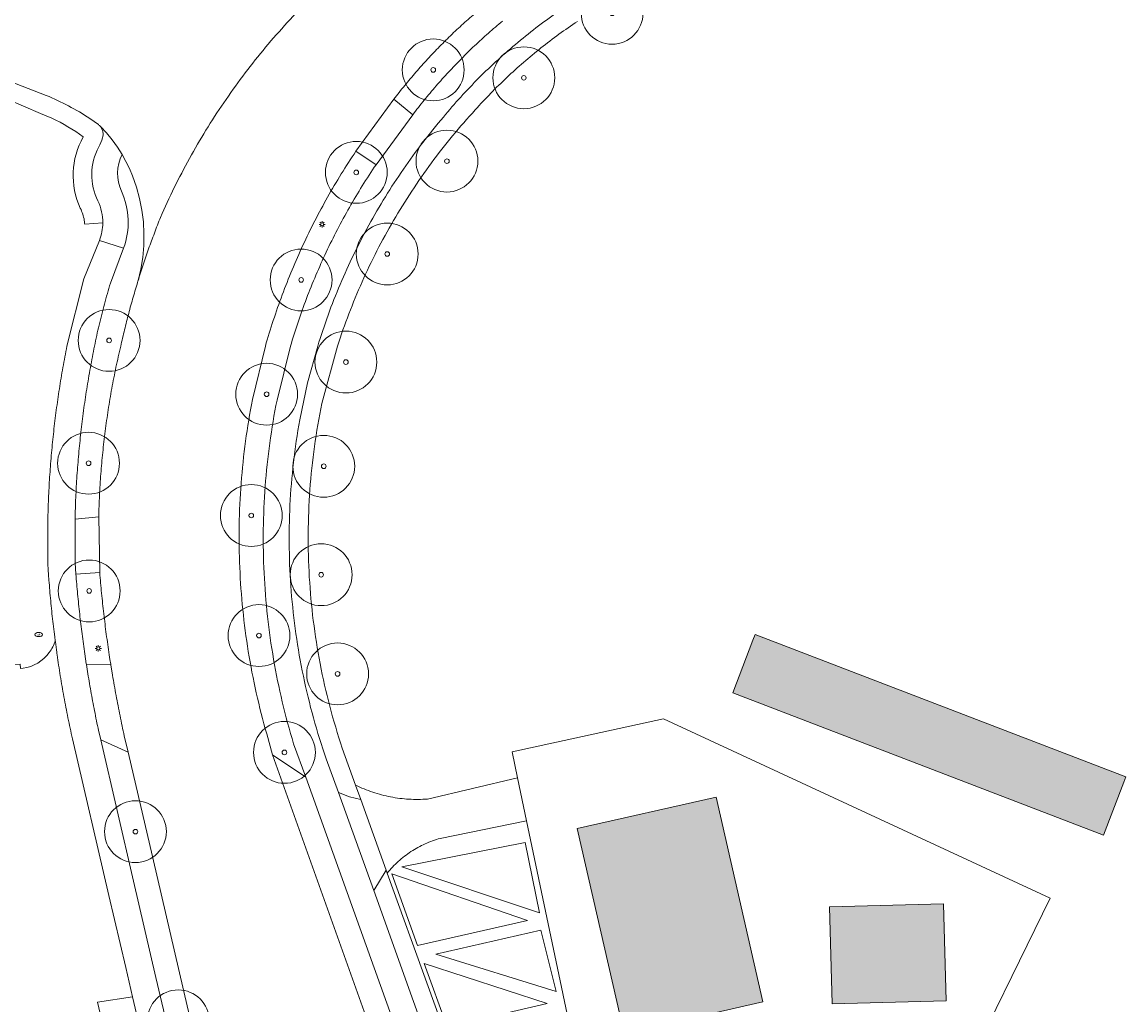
# Model space of a CAD drawing. Header units: metres. Extents: x 187482 to 189800, y 333582 to 335019.
# Tile 100 of 256: x 187647 to 187736, y 334447 to 334526. Entities that reach past the tile are written whole.
import ezdxf
from ezdxf.enums import TextEntityAlignment as Align

# ---------------------------------------------------------------- set-up
doc = ezdxf.new("R2010")
doc.units = ezdxf.units.M
doc.layers.get('0').update_dxf_attribs({"color": 252, "lineweight": 18})
for name, color, linetype, lineweight in [('B-WE-GR-BEPLANTING_CULTUUR_BODEMBEDEKKER-GV', 252, 'Continuous', 18), ('B-WE-GR-BEPLANTING_CULTUUR_HEESTERS-GV', 252, 'Continuous', 18), ('B-WE-GR-BOOM-S', 252, 'Continuous', 18), ('B-WE-GR-HAAG-G', 252, 'GR-HAAG1-SO', 18), ('B-WE-IE-MEUBILAIR-S', 252, 'Continuous', 18), ('B-WE-IE-TERREINAFSCHEIDING_KUNSTMATIG_HEKWERK-G', 252, 'IE-TERREINAFSCHEIDING_KUNSTMATIG-SO', 18), ('B-WE-OG-BEBOUWING-GV', 252, 'Continuous', 18), ('B-WE-OG-TERREIN_BEGROEID-GV', 252, 'Continuous', 18), ('B-WE-OG-TERREIN_ERF-GV', 252, 'Continuous', 18), ('B-WE-VH-GESLOTENVERHARDING_ASFALT-GV', 252, 'Continuous', 18), ('B-WE-VH-OPENVERHARDING_BETONSTRAATSTEEN-GV', 252, 'Continuous', 18), ('B-WE-VH-OPENVERHARDING_TEGEL-GV', 252, 'Continuous', 18)]:
    doc.layers.add(name, color=color, linetype=linetype, lineweight=lineweight)
doc.layers.add('B-WE-OG-BEBOUWING-V', color=7, linetype='Continuous', lineweight=18, true_color=0xf0f0f0)
doc.styles.add('NLCS-ISO', font='NLCS-ISO.ttf')
doc.linetypes.add('GR-HAAG1-SO', pattern='A,6,[176,NLCS.SHX,S=0.125,R=0,X=0,Y=0],-2', length=8)
doc.linetypes.add('IE-TERREINAFSCHEIDING_KUNSTMATIG-SO', pattern='A,4,[82,NLCS.SHX,S=0.75,R=90,X=0,Y=0],4,-2', length=10)

# ---------------------------------------------------------------- blocks, each defined once
blk = doc.blocks.new('SIE-MEUBILAIR_PAAL_LICHTMAST-SO')
for points in [[(-0.62, 0), (-1, 0)], [(-0.71, 0.71), (-0.44, 0.44)], [(0, 1), (0, 0.62)], [(0.44, 0.44), (0.71, 0.71)], [(1, 0), (0.62, 0)], [(-0.71, -0.71), (-0.44, -0.44)], [(0, -0.62), (0, -1)], [(0.44, -0.44), (0.71, -0.71)]]:
    blk.add_lwpolyline(points)
blk.add_circle((0, 0), 0.5)
blk = doc.blocks.new('SIE-MEUBILAIR_PUT_BRANDKRAAN-SO')
blk.add_ellipse((0, 0), major_axis=(1.25, 0), ratio=0.54)
at = {"style": 'NLCS-ISO'}
blk.add_text('bk', height=0.75, dxfattribs=at).set_placement((0.03, 0), align=Align.MIDDLE_CENTER)
blk = doc.blocks.new('SGR-BOOM_GBKN-SO')
at = {"color": 0, "linetype": 'ByBlock', "lineweight": 18}
for radius in [2, 0.15]:
    blk.add_circle((0, 0), radius, dxfattribs=at)

msp = doc.modelspace()

# ---------------------------------------------------------------- hatches: boundary and pattern name
at = {"layer": 'B-WE-OG-BEBOUWING-V'}
h = msp.add_hatch(color=256, dxfattribs=at)
h.dxf.hatch_style = 1
h.paths.add_polyline_path([(187706.806, 334446.978), (187703.051, 334463.535), (187691.793, 334460.982), (187695.606, 334444.402)], flags=16)
h.paths.add_polyline_path([(187734.373, 334460.459), (187736.013, 334464.736), (187736.181, 334465.175), (187706.19, 334476.678), (187706.022, 334476.239), (187704.381, 334471.961)], flags=17)
h = msp.add_hatch(color=256, dxfattribs=at)
h.dxf.hatch_style = 1
h.paths.add_polyline_path([(187721.441, 334454.909), (187712.201, 334454.656), (187712.416, 334446.806), (187721.656, 334447.059)], flags=17)

# ---------------------------------------------------------------- linework, layer by layer
at = {"layer": 'B-WE-GR-BEPLANTING_CULTUUR_BODEMBEDEKKER-GV', "flags": 128}
for points in [[(187687.716, 334461.615), (187680.73, 334460.19)], [(187693.608, 334433.54), (187687.716, 334461.615)], [(187676.446, 334457.383), (187683.07, 334439.045)]]:
    msp.add_lwpolyline(points, dxfattribs=at)
for points in [[(187677.619, 334457.895), (187687.596, 334459.858), (187688.768, 334454.181)], [(187678.9, 334451.528), (187676.803, 334457.324), (187687.79, 334453.544)], [(187680.372, 334450.824), (187688.863, 334452.769), (187690.107, 334447.821)], [(187681.279, 334444.95), (187679.428, 334450.068), (187689.365, 334446.849)]]:
    msp.add_lwpolyline(points, close=True, dxfattribs=at)
at = {"layer": 'B-WE-GR-BEPLANTING_CULTUUR_BODEMBEDEKKER-GV'}
for points in [[(187679.505, 334459.753, 0.018559), (187678.922, 334459.464)], [(187680.109, 334459.996, 0.021965), (187679.505, 334459.753)], [(187680.73, 334460.19, 0.019897), (187680.109, 334459.996)], [(187678.364, 334459.129, 0.019642), (187677.834, 334458.751)], [(187678.922, 334459.464, 0.019236), (187678.364, 334459.129)], [(187677.336, 334458.332, 0.02062), (187676.872, 334457.875)], [(187677.834, 334458.751, 0.018495), (187677.336, 334458.332)], [(187676.872, 334457.875, 0.019663), (187676.446, 334457.383)]]:
    msp.add_lwpolyline(points, format="xyb", dxfattribs=at)
at = {"layer": 'B-WE-GR-BEPLANTING_CULTUUR_HEESTERS-GV', "flags": 128}
for points in [[(187677.619, 334457.895), (187688.768, 334454.181), (187687.596, 334459.858)], [(187676.803, 334457.324), (187678.9, 334451.528), (187687.79, 334453.544)], [(187680.372, 334450.824), (187690.107, 334447.821), (187688.863, 334452.769)], [(187681.279, 334444.95), (187689.365, 334446.849), (187679.428, 334450.068)]]:
    msp.add_lwpolyline(points, close=True, dxfattribs=at)
at = {"layer": 'B-WE-GR-HAAG-G', "ltscale": 0.2, "flags": 128}
for points in [[(187687.596, 334459.858), (187677.619, 334457.895), (187688.768, 334454.181)], [(187688.863, 334452.769), (187680.372, 334450.824), (187690.107, 334447.821)]]:
    msp.add_lwpolyline(points, close=True, dxfattribs=at)
at = {"layer": 'B-WE-IE-TERREINAFSCHEIDING_KUNSTMATIG_HEKWERK-G', "ltscale": 0.2, "flags": 128}
for points in [[(187686.983, 334465.106), (187686.546, 334467.187), (187698.787, 334469.865), (187730.053, 334455.363), (187722.599, 334440.094), (187714.07, 334438.166), (187705.711, 334438.278), (187701.078, 334435.229), (187693.608, 334433.54)], [(187693.608, 334433.54), (187687.716, 334461.615), (187686.983, 334465.106)]]:
    msp.add_lwpolyline(points, dxfattribs=at)
at = {"layer": 'B-WE-OG-BEBOUWING-GV', "flags": 128}
for points in [[(187734.373, 334460.459), (187736.013, 334464.736), (187736.181, 334465.175), (187706.19, 334476.678), (187706.022, 334476.239), (187704.381, 334471.961)], [(187706.806, 334446.978), (187703.051, 334463.535), (187691.793, 334460.982), (187695.606, 334444.402)], [(187721.441, 334454.909), (187712.201, 334454.656), (187712.416, 334446.806), (187721.656, 334447.059)]]:
    msp.add_lwpolyline(points, close=True, dxfattribs=at)
at = {"layer": 'B-WE-OG-TERREIN_BEGROEID-GV'}
for points in [[(187683.784, 334527.132, 0.008122), (187682.72, 334526.202)], [(187682.72, 334526.202, 0.00752), (187681.685, 334525.24)], [(187684.62, 334525.319, -0.008448), (187685.761, 334526.296)], [(187681.685, 334525.24, 0.007506), (187680.68, 334524.246)], [(187683.512, 334524.304, -0.008013), (187684.62, 334525.319)], [(187680.68, 334524.246, 0.007512), (187679.706, 334523.221)], [(187682.438, 334523.254, -0.008484), (187683.512, 334524.304)], [(187679.706, 334523.221, 0.007466), (187678.765, 334522.167)], [(187681.399, 334522.169, -0.008471), (187682.438, 334523.254)], [(187678.765, 334522.167, 0.006975), (187677.856, 334521.084)], [(187680.396, 334521.051, -0.008017), (187681.399, 334522.169)], [(187677.856, 334521.084, 0.007952), (187676.982, 334519.974)], [(187679.43, 334519.9, -0.008092), (187680.396, 334521.051)], [(187678.503, 334518.718, -0.008001), (187679.43, 334519.9)], [(187655.007, 334515.504, 0.236502), (187654.954, 334512.54)], [(187673.908, 334515.77, 0.009914), (187672.726, 334513.936)], [(187674.427, 334512.972, -0.00953), (187675.535, 334514.681)], [(187672.726, 334513.936, 0.009433), (187671.618, 334512.056)], [(187654.954, 334512.54, -0.194797), (187655.125, 334507.925)], [(187673.385, 334511.222, -0.010105), (187674.427, 334512.972)], [(187671.618, 334512.056, 0.009655), (187670.584, 334510.135)], [(187672.412, 334509.433, -0.009445), (187673.385, 334511.222)], [(187670.584, 334510.135, 0.009634), (187669.627, 334508.174)], [(187671.508, 334507.608, -0.009881), (187672.412, 334509.433)], [(187669.627, 334508.174, 0.01005), (187668.747, 334506.177)], [(187670.675, 334505.749, -0.009422), (187671.508, 334507.608)], [(187668.747, 334506.177, 0.009872), (187667.947, 334504.147)], [(187655.896, 334503.969, -0.004837), (187656.286, 334505.278)], [(187669.915, 334503.86, -0.009485), (187670.675, 334505.749)], [(187654.057, 334505.1, 0.007754), (187653.574, 334503.414)], [(187655.533, 334502.653, -0.005333), (187655.896, 334503.969)], [(187667.947, 334504.147, 0.009559), (187667.227, 334502.087)], [(187669.228, 334501.942, -0.009773), (187669.915, 334503.86)], [(187653.574, 334503.414, 0.008853), (187653.145, 334501.714)], [(187655.197, 334501.33, -0.004441), (187655.533, 334502.653)], [(187653.145, 334501.714, 0.008595), (187652.77, 334500)], [(187667.227, 334502.087, 0.009702), (187666.589, 334500)], [(187668.615, 334500, -0.009784), (187669.228, 334501.942)], [(187654.888, 334500, -0.005325), (187655.197, 334501.33)], [(187652.77, 334500, 0.005788), (187652.436, 334498.27)], [(187654.506, 334498.299, -0.007093), (187654.888, 334500)], [(187652.436, 334498.27, 0.006342), (187652.141, 334496.532)], [(187654.169, 334496.588, -0.0063), (187654.506, 334498.299)], [(187652.141, 334496.532, 0.005699), (187651.885, 334494.789)], [(187653.878, 334494.868, -0.006409), (187654.169, 334496.588)], [(187665.547, 334495.691, 0.014586), (187664.988, 334492.322)], [(187666.945, 334492.17, -0.015631), (187667.529, 334495.634)], [(187651.885, 334494.789, 0.006264), (187651.668, 334493.04)], [(187653.633, 334493.142, -0.006408), (187653.878, 334494.868)], [(187651.668, 334493.04, 0.006269), (187651.491, 334491.287)], [(187653.434, 334491.41, -0.006399), (187653.633, 334493.142)], [(187664.988, 334492.322, 0.014746), (187664.63, 334488.926)], [(187666.575, 334488.677, -0.015498), (187666.945, 334492.17)], [(187651.491, 334491.287, 0.005701), (187651.353, 334489.53)], [(187653.281, 334489.673, -0.007477), (187653.434, 334491.41)], [(187651.353, 334489.53, 0.00623), (187651.254, 334487.77)], [(187653.174, 334487.933, -0.007443), (187653.281, 334489.673)], [(187664.63, 334488.926, 0.014641), (187664.472, 334485.515)], [(187666.42, 334485.168, -0.015112), (187666.575, 334488.677)], [(187651.254, 334487.77, 0.005124), (187651.195, 334486.009)], [(187653.113, 334486.19, -0.006283), (187653.174, 334487.933)], [(187664.472, 334485.515, 0.014643), (187664.516, 334482.1)], [(187666.482, 334481.656, -0.015371), (187666.42, 334485.168)], [(187664.516, 334482.1, 0.014688), (187664.762, 334478.694)], [(187651.262, 334481.577, 0.004344), (187651.403, 334479.958)], [(187653.341, 334480.024, -0.004224), (187653.192, 334481.689)], [(187666.76, 334478.154, -0.015413), (187666.482, 334481.656)], [(187651.403, 334479.958, 0.004347), (187651.57, 334478.341)], [(187653.519, 334478.362, -0.003569), (187653.341, 334480.024)], [(187664.762, 334478.694, 0.014744), (187665.208, 334475.308)], [(187651.57, 334478.341, 0.004275), (187651.765, 334476.727)], [(187653.725, 334476.704, -0.003564), (187653.519, 334478.362)], [(187667.252, 334474.676, -0.015461), (187666.76, 334478.154)], [(187651.765, 334476.727, 0.004267), (187651.986, 334475.117)], [(187653.96, 334475.049, -0.00423), (187653.725, 334476.704)], [(187665.208, 334475.308, 0.014877), (187665.854, 334471.955)], [(187667.957, 334471.235, -0.015411), (187667.252, 334474.676)], [(187665.854, 334471.955, 0.015054), (187666.696, 334468.645)], [(187668.873, 334467.844, -0.015257), (187667.957, 334471.235)]]:
    msp.add_lwpolyline(points, format="xyb", dxfattribs=at)
at = {"layer": 'B-WE-OG-TERREIN_BEGROEID-GV', "flags": 128}
for points in [[(187676.982, 334519.974), (187678.503, 334518.718)], [(187656.286, 334505.278), (187656.29, 334505.29), (187656.294, 334505.303), (187656.516, 334506.237), (187656.67, 334507.184), (187656.756, 334508.14), (187656.772, 334509.1), (187656.72, 334510.058), (187656.599, 334511.01), (187656.41, 334511.951), (187656.154, 334512.876), (187655.832, 334513.78), (187655.59, 334514.37), (187655.314, 334514.945), (187655.007, 334515.504)], [(187675.535, 334514.681), (187673.908, 334515.77)], [(187655.125, 334507.925), (187654.057, 334505.1)], [(187666.589, 334500), (187665.547, 334495.691)], [(187667.529, 334495.634), (187668.615, 334500)], [(187651.195, 334486.009), (187653.113, 334486.19)], [(187653.192, 334481.689), (187651.262, 334481.577)], [(187651.986, 334475.117), (187652.107, 334474.313), (187652.115, 334474.261), (187654.077, 334474.289), (187654.018, 334474.669), (187653.96, 334475.049)], [(187666.696, 334468.645), (187667.163, 334466.958), (187669.854, 334465.137), (187668.873, 334467.844)]]:
    msp.add_lwpolyline(points, dxfattribs=at)
msp.add_lwpolyline([(187657.455, 334458.727), (187655.488, 334467.158), (187653.268, 334468.162), (187655.925, 334456.728), (187657.736, 334448.935), (187660.197, 334438.496), (187660.931, 334435.373), (187661.141, 334434.423), (187661.3, 334433.374), (187661.444, 334432.317), (187661.492, 334431.67), (187661.476, 334430.749), (187661.404, 334429.811), (187661.319, 334429.078), (187664.115, 334429.89), (187663.937, 334430.942), (187660, 334447.818)], close=True, dxfattribs=at)
at = {"layer": 'B-WE-OG-TERREIN_ERF-GV', "flags": 128}
for points in [[(187649.321, 334518.437), (187648.409, 334518.825), (187645.646, 334519.999), (187642.915, 334521.056), (187628.839, 334526.505), (187624.01, 334530.125), (187620.189, 334532.977), (187607.772, 334537.744), (187583.896, 334475.917), (187583.992, 334475.068), (187586.67, 334469.176), (187588.411, 334469.966), (187592.955, 334471.484), (187646.746, 334474.283), (187646.783, 334473.942), (187646.991, 334473.961)], [(187653.44, 334509.976), (187651.978, 334509.875)], [(187650.538, 334500), (187651.899, 334505.446), (187653.179, 334508.559)], [(187672.415, 334500), (187671.157, 334495.374)], [(187649.085, 334481.08), (187649.054, 334481.498), (187649.025, 334481.916), (187648.994, 334482.391), (187648.997, 334486.143)], [(187649.59, 334476.181), (187649.549, 334476.496), (187649.497, 334476.911)], [(187649.603, 334476.08), (187649.59, 334476.181)], [(187646.991, 334473.961), (187646.783, 334473.942), (187646.746, 334474.283), (187592.955, 334471.484), (187588.411, 334469.966), (187586.67, 334469.176), (187583.992, 334475.068), (187560.282, 334464.768), (187563.039, 334458.631)], [(187649.744, 334475.05), (187649.73, 334475.15), (187649.716, 334475.25)], [(187679.697, 334463.38), (187686.983, 334465.106), (187686.546, 334467.187), (187698.787, 334469.865), (187730.053, 334455.363), (187722.599, 334440.094)], [(187653.58, 334444.556), (187653.023, 334446.955), (187655.845, 334447.392), (187655.295, 334449.749), (187653.933, 334455.587), (187650.979, 334468.258)], [(187672.803, 334467.5), (187673.883, 334464.5)]]:
    msp.add_lwpolyline(points, dxfattribs=at)
at = {"layer": 'B-WE-OG-TERREIN_ERF-GV'}
for points in [[(187691.832, 334526.272, 0.010626), (187690.331, 334525.23)], [(187690.331, 334525.23, 0.01018), (187688.876, 334524.125)], [(187688.876, 334524.125, 0.011281), (187687.469, 334522.959)], [(187687.469, 334522.959, 0.010904), (187686.113, 334521.735)], [(187686.113, 334521.735, 0.010456), (187684.81, 334520.455)], [(187684.81, 334520.455, 0.010058), (187683.563, 334519.12)], [(187683.563, 334519.12, 0.013697), (187681.731, 334517.018)], [(187651.853, 334516.931, 0.05053), (187649.321, 334518.437)], [(187651.622, 334511.173, -0.239844), (187651.853, 334516.931)], [(187681.731, 334517.018, 0.01356), (187680.015, 334514.821)], [(187680.015, 334514.821, 0.013136), (187678.421, 334512.534)], [(187678.421, 334512.534, 0.013838), (187676.952, 334510.164)], [(187651.944, 334510.165, 0.074168), (187651.622, 334511.173)], [(187651.978, 334509.875, 0.020409), (187651.944, 334510.165)], [(187653.179, 334508.559, 0.088212), (187653.44, 334509.976)], [(187676.952, 334510.164, 0.013312), (187675.613, 334507.719)], [(187675.613, 334507.719, 0.01348), (187674.409, 334505.205)], [(187674.409, 334505.205, 0.013519), (187673.342, 334502.629)], [(187673.342, 334502.629, 0.013392), (187672.415, 334500)], [(187650.214, 334498.285, -0.005949), (187650.538, 334500)], [(187649.928, 334496.564, -0.005936), (187650.214, 334498.285)], [(187649.679, 334494.837, -0.005187), (187649.928, 334496.564)], [(187649.467, 334493.105, -0.005828), (187649.679, 334494.837)], [(187671.157, 334495.374, 0.016345), (187670.558, 334491.895)], [(187649.293, 334491.369, -0.005703), (187649.467, 334493.105)], [(187670.558, 334491.895, 0.016546), (187670.188, 334488.384)], [(187649.157, 334489.629, -0.005712), (187649.293, 334491.369)], [(187649.058, 334487.887, -0.006294), (187649.157, 334489.629)], [(187670.188, 334488.384, 0.016169), (187670.049, 334484.857)], [(187648.997, 334486.143, -0.005154), (187649.058, 334487.887)], [(187670.049, 334484.857, 0.016148), (187670.142, 334481.328)], [(187670.142, 334481.328, 0.01621), (187670.465, 334477.813)], [(187649.152, 334480.245, -0.003474), (187649.085, 334481.08)], [(187649.227, 334479.41, -0.003457), (187649.152, 334480.245)], [(187649.309, 334478.577, -0.002495), (187649.227, 334479.41)], [(187649.399, 334477.744, -0.002501), (187649.309, 334478.577)], [(187649.497, 334476.911, -0.002507), (187649.399, 334477.744)], [(187670.465, 334477.813, 0.016673), (187671.019, 334474.327)], [(187649.11, 334475.221, 0.085833), (187649.59, 334476.181)], [(187649.59, 334476.181, -0.085833), (187649.11, 334475.221)], [(187649.716, 334475.25, -0.003549), (187649.603, 334476.08)], [(187646.991, 334473.961, 0.202652), (187649.11, 334475.221)], [(187649.11, 334475.221, -0.202652), (187646.991, 334473.961)], [(187650.005, 334473.344, -0.00533), (187649.744, 334475.05)], [(187671.019, 334474.327, 0.016837), (187671.799, 334470.884)], [(187650.297, 334471.642, -0.004762), (187650.005, 334473.344)], [(187650.622, 334469.947, -0.004092), (187650.297, 334471.642)], [(187671.799, 334470.884, 0.016499), (187672.803, 334467.5)], [(187650.979, 334468.258, -0.004087), (187650.622, 334469.947)], [(187673.883, 334464.5, 0.017344), (187674.566, 334464.192)], [(187674.566, 334464.192, 0.017359), (187675.267, 334463.93)], [(187675.267, 334463.93, 0.016875), (187675.985, 334463.716)], [(187675.985, 334463.716, 0.016223), (187676.715, 334463.55)], [(187676.715, 334463.55, 0.017556), (187677.455, 334463.433)], [(187677.455, 334463.433, 0.016096), (187678.2, 334463.365)], [(187678.2, 334463.365, 0.017378), (187678.949, 334463.348)], [(187678.949, 334463.348, 0.016013), (187679.697, 334463.38)]]:
    msp.add_lwpolyline(points, format="xyb", dxfattribs=at)
at = {"layer": 'B-WE-OG-TERREIN_ERF-GV', "flags": 128}
for points in [[(187734.373, 334460.459), (187704.381, 334471.961), (187706.022, 334476.239), (187706.19, 334476.678), (187736.181, 334465.175), (187736.013, 334464.736)], [(187730.053, 334455.363), (187698.787, 334469.865), (187686.546, 334467.187), (187686.983, 334465.106), (187687.716, 334461.615), (187693.608, 334433.54), (187700.91, 334435.29), (187705.527, 334438.242), (187715.938, 334438.237), (187718.252, 334438.852), (187722.599, 334440.094)], [(187695.606, 334444.402), (187691.793, 334460.982), (187703.051, 334463.535), (187706.806, 334446.978)], [(187712.201, 334454.656), (187721.441, 334454.909), (187721.656, 334447.059), (187712.416, 334446.806)]]:
    msp.add_lwpolyline(points, close=True, dxfattribs=at)
at = {"layer": 'B-WE-VH-GESLOTENVERHARDING_ASFALT-GV'}
for points in [[(187669.958, 334527.849, 0.011482), (187668.132, 334525.93)], [(187682.72, 334526.202, -0.008122), (187683.784, 334527.132)], [(187668.132, 334525.93, 0.011505), (187666.397, 334523.928)], [(187681.685, 334525.24, -0.00752), (187682.72, 334526.202)], [(187680.68, 334524.246, -0.007506), (187681.685, 334525.24)], [(187679.706, 334523.221, -0.007512), (187680.68, 334524.246)], [(187666.397, 334523.928, 0.011259), (187664.758, 334521.847)], [(187678.765, 334522.167, -0.007466), (187679.706, 334523.221)], [(187664.758, 334521.847, 0.011543), (187663.218, 334519.692)], [(187677.856, 334521.084, -0.006975), (187678.765, 334522.167)], [(187676.982, 334519.974, -0.007952), (187677.856, 334521.084)], [(187663.218, 334519.692, 0.011726), (187661.78, 334517.467)], [(187661.78, 334517.467, 0.011658), (187660.447, 334515.178)], [(187660.447, 334515.178, 0.011643), (187659.223, 334512.829)], [(187672.726, 334513.936, -0.009914), (187673.908, 334515.77)], [(187671.618, 334512.056, -0.009433), (187672.726, 334513.936)], [(187659.223, 334512.829, 0.011493), (187658.109, 334510.425)], [(187670.584, 334510.135, -0.009655), (187671.618, 334512.056)], [(187658.109, 334510.425, 0.005573), (187657.614, 334509.152)], [(187669.627, 334508.174, -0.009634), (187670.584, 334510.135)], [(187657.614, 334509.152, 0.005319), (187657.145, 334507.87)], [(187668.747, 334506.177, -0.01005), (187669.627, 334508.174)], [(187657.145, 334507.87, 0.005323), (187656.702, 334506.578)], [(187656.702, 334506.578, 0.004952), (187656.294, 334505.303)], [(187667.947, 334504.147, -0.009872), (187668.747, 334506.177)], [(187656.286, 334505.278, 0.004837), (187655.896, 334503.969)], [(187655.896, 334503.969, 0.005333), (187655.533, 334502.653)], [(187667.227, 334502.087, -0.009559), (187667.947, 334504.147)], [(187655.533, 334502.653, 0.004441), (187655.197, 334501.33)], [(187666.589, 334500, -0.009702), (187667.227, 334502.087)], [(187655.197, 334501.33, 0.005325), (187654.888, 334500)], [(187654.888, 334500, 0.007093), (187654.506, 334498.299)], [(187654.506, 334498.299, 0.0063), (187654.169, 334496.588)], [(187654.169, 334496.588, 0.006409), (187653.878, 334494.868)], [(187664.988, 334492.322, -0.014586), (187665.547, 334495.691)], [(187653.878, 334494.868, 0.006408), (187653.633, 334493.142)], [(187653.633, 334493.142, 0.006399), (187653.434, 334491.41)], [(187664.63, 334488.926, -0.014746), (187664.988, 334492.322)], [(187653.434, 334491.41, 0.007477), (187653.281, 334489.673)], [(187653.281, 334489.673, 0.007443), (187653.174, 334487.933)], [(187664.472, 334485.515, -0.014641), (187664.63, 334488.926)], [(187653.174, 334487.933, 0.006283), (187653.113, 334486.19)], [(187664.516, 334482.1, -0.014643), (187664.472, 334485.515)], [(187664.762, 334478.694, -0.014688), (187664.516, 334482.1)], [(187653.192, 334481.689, 0.004224), (187653.341, 334480.024)], [(187653.341, 334480.024, 0.003569), (187653.519, 334478.362)], [(187665.208, 334475.308, -0.014744), (187664.762, 334478.694)], [(187653.519, 334478.362, 0.003564), (187653.725, 334476.704)], [(187653.725, 334476.704, 0.00423), (187653.96, 334475.049)], [(187665.854, 334471.955, -0.014877), (187665.208, 334475.308)], [(187654.223, 334473.399, 0.004332), (187654.514, 334471.753)], [(187654.514, 334471.753, 0.004341), (187654.833, 334470.113)], [(187666.696, 334468.645, -0.015054), (187665.854, 334471.955)], [(187654.833, 334470.113, 0.004221), (187655.18, 334468.478)]]:
    msp.add_lwpolyline(points, format="xyb", dxfattribs=at)
at = {"layer": 'B-WE-VH-GESLOTENVERHARDING_ASFALT-GV', "flags": 128}
for points in [[(187673.908, 334515.77), (187676.982, 334519.974)], [(187656.294, 334505.303), (187656.29, 334505.29), (187656.286, 334505.278)], [(187665.547, 334495.691), (187666.589, 334500)], [(187653.113, 334486.19), (187653.192, 334481.689)], [(187653.96, 334475.049), (187654.018, 334474.669), (187654.077, 334474.289), (187654.088, 334474.223), (187654.223, 334473.399)], [(187667.163, 334466.958), (187666.696, 334468.645)], [(187655.18, 334468.478), (187655.488, 334467.158), (187657.455, 334458.727), (187660, 334447.818), (187663.937, 334430.942)], [(187676.872, 334439.791), (187667.163, 334466.958)]]:
    msp.add_lwpolyline(points, dxfattribs=at)
at = {"layer": 'B-WE-VH-OPENVERHARDING_BETONSTRAATSTEEN-GV', "flags": 128}
for points in [[(187629.765, 334527.69), (187648.863, 334520.29)], [(187652.395, 334518.423), (187653.087, 334517.922)], [(187655.007, 334515.504), (187654.622, 334516.112), (187654.198, 334516.695), (187653.737, 334517.248), (187653.242, 334517.771)], [(187653.242, 334517.771), (187653.737, 334517.248), (187654.198, 334516.695), (187654.622, 334516.112), (187655.007, 334515.504), (187655.314, 334514.945), (187655.59, 334514.37), (187655.832, 334513.78), (187656.154, 334512.876), (187656.41, 334511.951), (187656.599, 334511.01), (187656.72, 334510.058), (187656.772, 334509.1), (187656.756, 334508.14), (187656.67, 334507.184), (187656.516, 334506.237), (187656.294, 334505.303)], [(187654.057, 334505.1), (187655.125, 334507.925), (187653.179, 334508.559), (187651.899, 334505.446), (187650.538, 334500)], [(187653.179, 334508.559), (187655.125, 334507.925)], [(187648.997, 334486.143), (187648.994, 334482.391), (187649.025, 334481.916), (187649.054, 334481.498), (187649.085, 334481.08)], [(187651.262, 334481.577), (187651.196, 334482.478), (187651.195, 334486.009)], [(187649.497, 334476.911), (187649.549, 334476.496), (187649.59, 334476.181), (187649.603, 334476.08)], [(187649.716, 334475.25), (187649.73, 334475.15), (187649.744, 334475.05)], [(187652.234, 334473.511), (187652.174, 334473.886), (187652.115, 334474.261), (187652.107, 334474.313), (187651.986, 334475.117)], [(187654.223, 334473.399), (187654.088, 334474.223), (187654.077, 334474.289), (187652.115, 334474.261), (187652.174, 334473.886), (187652.234, 334473.511)], [(187653.138, 334468.72), (187653.268, 334468.162), (187655.488, 334467.158), (187655.18, 334468.478)], [(187660.197, 334438.496), (187657.736, 334448.935), (187655.925, 334456.728), (187653.268, 334468.162), (187653.138, 334468.72)], [(187650.979, 334468.258), (187653.933, 334455.587), (187655.295, 334449.749), (187655.845, 334447.392), (187656.404, 334444.992)], [(187680.73, 334460.19), (187687.716, 334461.615), (187686.983, 334465.106), (187679.697, 334463.38)], [(187673.883, 334464.5), (187674.3, 334463.342), (187676.362, 334457.617), (187676.446, 334457.383)]]:
    msp.add_lwpolyline(points, dxfattribs=at)
at = {"layer": 'B-WE-VH-OPENVERHARDING_BETONSTRAATSTEEN-GV'}
for points in [[(187668.132, 334525.93, -0.011482), (187669.958, 334527.849)], [(187666.397, 334523.928, -0.011505), (187668.132, 334525.93)], [(187664.758, 334521.847, -0.011259), (187666.397, 334523.928)], [(187663.218, 334519.692, -0.011543), (187664.758, 334521.847)], [(187648.863, 334520.29, -0.045688), (187652.395, 334518.423)], [(187661.78, 334517.467, -0.011726), (187663.218, 334519.692)], [(187653.087, 334517.922, -0.058814), (187653.242, 334517.771)], [(187653.242, 334517.771, -0.259566), (187653.41, 334516.844)], [(187653.41, 334516.844, -0.064615), (187653.115, 334516.117)], [(187660.447, 334515.178, -0.011658), (187661.78, 334517.467)], [(187653.115, 334516.117, 0.245368), (187653.049, 334511.748)], [(187654.954, 334512.54, -0.236502), (187655.007, 334515.504)], [(187659.223, 334512.829, -0.011643), (187660.447, 334515.178)], [(187655.125, 334507.925, 0.194797), (187654.954, 334512.54)], [(187658.109, 334510.425, -0.011493), (187659.223, 334512.829)], [(187653.049, 334511.748, -0.109923), (187653.44, 334509.976)], [(187653.44, 334509.976, -0.088212), (187653.179, 334508.559)], [(187657.614, 334509.152, -0.005573), (187658.109, 334510.425)], [(187657.145, 334507.87, -0.005319), (187657.614, 334509.152)], [(187656.702, 334506.578, -0.005323), (187657.145, 334507.87)], [(187656.294, 334505.303, -0.004952), (187656.702, 334506.578)], [(187653.574, 334503.414, -0.007754), (187654.057, 334505.1)], [(187653.145, 334501.714, -0.008853), (187653.574, 334503.414)], [(187652.77, 334500, -0.008595), (187653.145, 334501.714)], [(187650.538, 334500, 0.005949), (187650.214, 334498.285)], [(187652.436, 334498.27, -0.005788), (187652.77, 334500)], [(187650.214, 334498.285, 0.005936), (187649.928, 334496.564)], [(187652.141, 334496.532, -0.006342), (187652.436, 334498.27)], [(187649.928, 334496.564, 0.005187), (187649.679, 334494.837)], [(187651.885, 334494.789, -0.005699), (187652.141, 334496.532)], [(187649.679, 334494.837, 0.005828), (187649.467, 334493.105)], [(187651.668, 334493.04, -0.006264), (187651.885, 334494.789)], [(187649.467, 334493.105, 0.005703), (187649.293, 334491.369)], [(187651.491, 334491.287, -0.006269), (187651.668, 334493.04)], [(187649.293, 334491.369, 0.005712), (187649.157, 334489.629)], [(187651.353, 334489.53, -0.005701), (187651.491, 334491.287)], [(187649.157, 334489.629, 0.006294), (187649.058, 334487.887)], [(187651.254, 334487.77, -0.00623), (187651.353, 334489.53)], [(187649.058, 334487.887, 0.005154), (187648.997, 334486.143)], [(187651.195, 334486.009, -0.005124), (187651.254, 334487.77)], [(187651.403, 334479.958, -0.004344), (187651.262, 334481.577)], [(187649.085, 334481.08, 0.003474), (187649.152, 334480.245)], [(187649.152, 334480.245, 0.003457), (187649.227, 334479.41)], [(187649.227, 334479.41, 0.002495), (187649.309, 334478.577)], [(187651.57, 334478.341, -0.004347), (187651.403, 334479.958)], [(187649.309, 334478.577, 0.002501), (187649.399, 334477.744)], [(187649.399, 334477.744, 0.002507), (187649.497, 334476.911)], [(187651.765, 334476.727, -0.004275), (187651.57, 334478.341)], [(187651.986, 334475.117, -0.004267), (187651.765, 334476.727)], [(187649.603, 334476.08, 0.003549), (187649.716, 334475.25)], [(187649.744, 334475.05, 0.00533), (187650.005, 334473.344)], [(187650.005, 334473.344, 0.004762), (187650.297, 334471.642)], [(187652.234, 334473.511, 0.004453), (187652.509, 334471.909)], [(187652.509, 334471.909, -0.004453), (187652.234, 334473.511)], [(187654.514, 334471.753, -0.004332), (187654.223, 334473.399)], [(187650.297, 334471.642, 0.004092), (187650.622, 334469.947)], [(187652.509, 334471.909, 0.004347), (187652.81, 334470.312)], [(187652.81, 334470.312, -0.004347), (187652.509, 334471.909)], [(187654.833, 334470.113, -0.004341), (187654.514, 334471.753)], [(187650.622, 334469.947, 0.004087), (187650.979, 334468.258)], [(187652.81, 334470.312, 0.003864), (187653.138, 334468.72)], [(187653.138, 334468.72, -0.003864), (187652.81, 334470.312)], [(187655.18, 334468.478, -0.004221), (187654.833, 334470.113)], [(187674.566, 334464.192, -0.017344), (187673.883, 334464.5)], [(187675.267, 334463.93, -0.017359), (187674.566, 334464.192)], [(187675.985, 334463.716, -0.016875), (187675.267, 334463.93)], [(187676.715, 334463.55, -0.016223), (187675.985, 334463.716)], [(187677.455, 334463.433, -0.017556), (187676.715, 334463.55)], [(187678.2, 334463.365, -0.016096), (187677.455, 334463.433)], [(187678.949, 334463.348, -0.017378), (187678.2, 334463.365)], [(187679.697, 334463.38, -0.016013), (187678.949, 334463.348)], [(187678.922, 334459.464, -0.018559), (187679.505, 334459.753)], [(187679.505, 334459.753, -0.021965), (187680.109, 334459.996)], [(187680.109, 334459.996, -0.019897), (187680.73, 334460.19)], [(187677.834, 334458.751, -0.019642), (187678.364, 334459.129)], [(187678.364, 334459.129, -0.019236), (187678.922, 334459.464)], [(187676.872, 334457.875, -0.02062), (187677.336, 334458.332)], [(187677.336, 334458.332, -0.018495), (187677.834, 334458.751)], [(187676.446, 334457.383, -0.019663), (187676.872, 334457.875)]]:
    msp.add_lwpolyline(points, format="xyb", dxfattribs=at)
at = {"layer": 'B-WE-VH-OPENVERHARDING_BETONSTRAATSTEEN-GV', "flags": 128}
for points in [[(187678.503, 334518.718), (187676.982, 334519.974), (187673.908, 334515.77), (187675.535, 334514.681)], [(187653.113, 334486.19), (187651.195, 334486.009), (187651.196, 334482.478), (187651.262, 334481.577), (187653.192, 334481.689)], [(187676.872, 334439.791), (187678.085, 334442.195), (187669.854, 334465.137), (187667.163, 334466.958)], [(187674.3, 334463.342), (187673.384, 334463.567), (187672.49, 334463.894), (187675.353, 334455.988), (187676.362, 334457.617)], [(187656.404, 334444.992), (187655.845, 334447.392), (187653.023, 334446.955), (187653.58, 334444.556)]]:
    msp.add_lwpolyline(points, close=True, dxfattribs=at)
at = {"layer": 'B-WE-VH-OPENVERHARDING_TEGEL-GV', "flags": 128}
for points in [[(187555.192, 334549.655), (187584.342, 334545.959), (187587.879, 334545.152), (187592.571, 334543.607), (187597.184, 334541.838), (187607.772, 334537.744), (187620.189, 334532.977), (187624.01, 334530.125), (187628.839, 334526.505), (187642.915, 334521.056), (187645.646, 334519.999), (187648.409, 334518.825), (187649.321, 334518.437)], [(187648.863, 334520.29), (187629.765, 334527.69)], [(187678.503, 334518.718), (187675.535, 334514.681)], [(187653.087, 334517.922), (187652.395, 334518.423)], [(187651.978, 334509.875), (187653.44, 334509.976)], [(187668.615, 334500), (187667.529, 334495.634)], [(187670.817, 334500), (187670.002, 334497.041), (187669.363, 334494.04)], [(187669.363, 334494.04), (187670.002, 334497.041), (187670.817, 334500)], [(187671.157, 334495.374), (187672.415, 334500)], [(187668.873, 334467.844), (187669.854, 334465.137), (187678.085, 334442.195), (187679.698, 334437.729), (187680.152, 334436.733), (187680.609, 334435.893), (187681.118, 334435.043), (187681.443, 334434.546), (187683.422, 334435.116), (187682.976, 334435.756), (187682.579, 334436.412), (187682.207, 334437.149), (187681.787, 334438.03), (187675.353, 334455.988), (187672.49, 334463.894), (187671.503, 334466.622)], [(187671.503, 334466.622), (187672.49, 334463.894), (187673.384, 334463.567), (187674.3, 334463.342), (187673.883, 334464.5), (187672.803, 334467.5)]]:
    msp.add_lwpolyline(points, dxfattribs=at)
at = {"layer": 'B-WE-VH-OPENVERHARDING_TEGEL-GV'}
for points in [[(187690.419, 334527.151, 0.012087), (187688.686, 334525.904)], [(187688.686, 334525.904, -0.012087), (187690.419, 334527.151)], [(187685.761, 334526.296, 0.008448), (187684.62, 334525.319)], [(187688.686, 334525.904, 0.011993), (187687.012, 334524.578)], [(187687.012, 334524.578, -0.011993), (187688.686, 334525.904)], [(187690.331, 334525.23, -0.010626), (187691.832, 334526.272)], [(187684.62, 334525.319, 0.008013), (187683.512, 334524.304)], [(187688.876, 334524.125, -0.01018), (187690.331, 334525.23)], [(187683.512, 334524.304, 0.008484), (187682.438, 334523.254)], [(187687.012, 334524.578, 0.01163), (187685.402, 334523.175)], [(187685.402, 334523.175, -0.01163), (187687.012, 334524.578)], [(187687.469, 334522.959, -0.011281), (187688.876, 334524.125)], [(187682.438, 334523.254, 0.008471), (187681.399, 334522.169)], [(187685.402, 334523.175, 0.011595), (187683.859, 334521.699)], [(187683.859, 334521.699, -0.011595), (187685.402, 334523.175)], [(187686.113, 334521.735, -0.010904), (187687.469, 334522.959)], [(187681.399, 334522.169, 0.008017), (187680.396, 334521.051)], [(187683.859, 334521.699, 0.011594), (187682.387, 334520.152)], [(187682.387, 334520.152, -0.011594), (187683.859, 334521.699)], [(187684.81, 334520.455, -0.010456), (187686.113, 334521.735)], [(187680.396, 334521.051, 0.008092), (187679.43, 334519.9)], [(187683.563, 334519.12, -0.010058), (187684.81, 334520.455)], [(187652.395, 334518.423, 0.045688), (187648.863, 334520.29)], [(187679.43, 334519.9, 0.008001), (187678.503, 334518.718)], [(187682.387, 334520.152, 0.011939), (187680.988, 334518.539)], [(187680.988, 334518.539, -0.011939), (187682.387, 334520.152)], [(187681.731, 334517.018, -0.013697), (187683.563, 334519.12)], [(187649.321, 334518.437, -0.05053), (187651.853, 334516.931)], [(187653.242, 334517.771, 0.058814), (187653.087, 334517.922)], [(187653.41, 334516.844, 0.259566), (187653.242, 334517.771)], [(187680.988, 334518.539, 0.012558), (187679.314, 334516.47)], [(187679.314, 334516.47, -0.012558), (187680.988, 334518.539)], [(187651.853, 334516.931, 0.239844), (187651.622, 334511.173)], [(187653.115, 334516.117, 0.064615), (187653.41, 334516.844)], [(187680.015, 334514.821, -0.01356), (187681.731, 334517.018)], [(187653.049, 334511.748, -0.245368), (187653.115, 334516.117)], [(187679.314, 334516.47, 0.012928), (187677.748, 334514.318)], [(187677.748, 334514.318, -0.012928), (187679.314, 334516.47)], [(187675.535, 334514.681, 0.00953), (187674.427, 334512.972)], [(187677.748, 334514.318, 0.012823), (187676.293, 334512.09)], [(187676.293, 334512.09, -0.012823), (187677.748, 334514.318)], [(187678.421, 334512.534, -0.013136), (187680.015, 334514.821)], [(187674.427, 334512.972, 0.010105), (187673.385, 334511.222)], [(187676.952, 334510.164, -0.013838), (187678.421, 334512.534)], [(187653.44, 334509.976, 0.109923), (187653.049, 334511.748)], [(187676.293, 334512.09, 0.012442), (187674.954, 334509.79)], [(187674.954, 334509.79, -0.012442), (187676.293, 334512.09)], [(187651.622, 334511.173, -0.074168), (187651.944, 334510.165)], [(187673.385, 334511.222, 0.009445), (187672.412, 334509.433)], [(187651.944, 334510.165, -0.020409), (187651.978, 334509.875)], [(187674.954, 334509.79, 0.012603), (187673.734, 334507.425)], [(187673.734, 334507.425, -0.012603), (187674.954, 334509.79)], [(187675.613, 334507.719, -0.013312), (187676.952, 334510.164)], [(187672.412, 334509.433, 0.009881), (187671.508, 334507.608)], [(187671.508, 334507.608, 0.009422), (187670.675, 334505.749)], [(187673.734, 334507.425, 0.013125), (187672.636, 334505.001)], [(187672.636, 334505.001, -0.013125), (187673.734, 334507.425)], [(187674.409, 334505.205, -0.01348), (187675.613, 334507.719)], [(187670.675, 334505.749, 0.009485), (187669.915, 334503.86)], [(187672.636, 334505.001, 0.013186), (187671.663, 334502.523)], [(187671.663, 334502.523, -0.013186), (187672.636, 334505.001)], [(187673.342, 334502.629, -0.013519), (187674.409, 334505.205)], [(187669.915, 334503.86, 0.009773), (187669.228, 334501.942)], [(187672.415, 334500, -0.013392), (187673.342, 334502.629)], [(187669.228, 334501.942, 0.009784), (187668.615, 334500)], [(187671.663, 334502.523, 0.012716), (187670.817, 334500)], [(187670.817, 334500, -0.012716), (187671.663, 334502.523)], [(187667.529, 334495.634, 0.015631), (187666.945, 334492.17)], [(187670.558, 334491.895, -0.016345), (187671.157, 334495.374)], [(187669.363, 334494.04, 0.015712), (187668.861, 334490.602)], [(187668.861, 334490.602, -0.015712), (187669.363, 334494.04)], [(187666.945, 334492.17, 0.015498), (187666.575, 334488.677)], [(187670.188, 334488.384, -0.016546), (187670.558, 334491.895)], [(187668.861, 334490.602, 0.015607), (187668.579, 334487.139)], [(187668.579, 334487.139, -0.015607), (187668.861, 334490.602)], [(187666.575, 334488.677, 0.015112), (187666.42, 334485.168)], [(187670.049, 334484.857, -0.016169), (187670.188, 334488.384)], [(187668.579, 334487.139, 0.015827), (187668.518, 334483.665)], [(187668.518, 334483.665, -0.015827), (187668.579, 334487.139)], [(187666.42, 334485.168, 0.015371), (187666.482, 334481.656)], [(187670.142, 334481.328, -0.016148), (187670.049, 334484.857)], [(187668.518, 334483.665, 0.016139), (187668.678, 334480.194)], [(187668.678, 334480.194, -0.016139), (187668.518, 334483.665)], [(187666.482, 334481.656, 0.015413), (187666.76, 334478.154)], [(187670.465, 334477.813, -0.01621), (187670.142, 334481.328)], [(187668.678, 334480.194, 0.015636), (187669.058, 334476.74)], [(187669.058, 334476.74, -0.015636), (187668.678, 334480.194)], [(187666.76, 334478.154, 0.015461), (187667.252, 334474.676)], [(187671.019, 334474.327, -0.016673), (187670.465, 334477.813)], [(187669.058, 334476.74, 0.015807), (187669.658, 334473.318)], [(187669.658, 334473.318, -0.015807), (187669.058, 334476.74)], [(187667.252, 334474.676, 0.015411), (187667.957, 334471.235)], [(187671.799, 334470.884, -0.016837), (187671.019, 334474.327)], [(187669.658, 334473.318, 0.015987), (187670.474, 334469.941)], [(187670.474, 334469.941, -0.015987), (187669.658, 334473.318)], [(187667.957, 334471.235, 0.015257), (187668.873, 334467.844)], [(187672.803, 334467.5, -0.016499), (187671.799, 334470.884)], [(187670.474, 334469.941, 0.016017), (187671.503, 334466.622)], [(187671.503, 334466.622, -0.016017), (187670.474, 334469.941)]]:
    msp.add_lwpolyline(points, format="xyb", dxfattribs=at)
at = {"layer": 'B-WE-VH-OPENVERHARDING_TEGEL-GV', "flags": 128}
msp.add_lwpolyline([(187676.446, 334457.383), (187676.362, 334457.617), (187675.353, 334455.988), (187681.787, 334438.03), (187682.207, 334437.149), (187682.579, 334436.412), (187682.976, 334435.756), (187683.422, 334435.116), (187684.613, 334435.819), (187684.796, 334435.994), (187684.39, 334436.499), (187683.87, 334437.277), (187683.442, 334438.125), (187683.07, 334439.045)], close=True, dxfattribs=at)

# ---------------------------------------------------------------- block references
at = {"layer": 'B-WE-GR-BOOM-S', "xscale": 1.25, "yscale": 1.25, "zscale": 1.25}
for p in [(187694.63, 334526.93), (187680.16, 334522.35), (187687.49, 334521.71), (187681.27, 334514.97), (187673.94, 334514.06), (187676.44, 334507.46), (187669.48, 334505.36), (187653.95, 334500.47), (187673.1, 334498.72), (187666.69, 334496.12), (187652.29, 334490.54), (187671.31, 334490.29), (187665.45, 334486.31), (187671.1, 334481.52), (187652.34, 334480.21), (187666.07, 334476.6), (187672.43, 334473.5), (187668.13, 334467.15), (187656.08, 334460.74), (187659.54, 334445.44)]:
    msp.add_blockref('SGR-BOOM_GBKN-SO', p, dxfattribs=at)
at = {"layer": 'B-WE-IE-MEUBILAIR-S', "xscale": 0.25, "yscale": 0.25, "zscale": 0.25}
for name, p in [('SIE-MEUBILAIR_PAAL_LICHTMAST-SO', (187671.176, 334509.859)), ('SIE-MEUBILAIR_PUT_BRANDKRAAN-SO', (187648.259, 334476.682)), ('SIE-MEUBILAIR_PAAL_LICHTMAST-SO', (187653.073, 334475.564))]:
    msp.add_blockref(name, p, dxfattribs=at)

doc.saveas('drawing.dxf')
